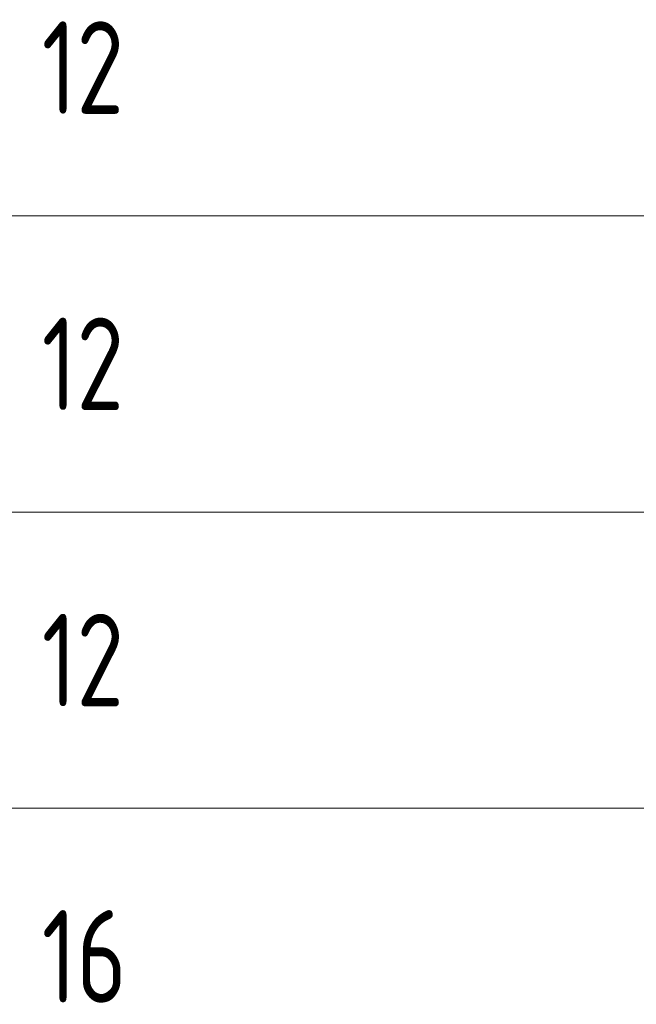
# Model space of a CAD drawing. Header units: metres. Extents: x -38 to 107, y -15 to 21.
# Tile 136 of 167: x 75.93 to 77.6, y 3.94 to 6.6. Entities that reach past the tile are written whole.
import ezdxf

# ---------------------------------------------------------------- set-up
doc = ezdxf.new("R2010")
doc.units = ezdxf.units.M
doc.layers.add('XR$4$Текст_ примечание', color=7, linetype='Continuous', lineweight=13)
doc.styles.add('ISOCPEUR', font='txt')

msp = doc.modelspace()

# ---------------------------------------------------------------- linework, layer by layer
at = {"layer": 'XR$4$Текст_ примечание', "color": 7, "linetype": 'Continuous', "lineweight": 13, "transparency": 33554687}
for p, q in [((86.4198, 6.0717), (67.9198, 6.0717)), ((86.4198, 5.2717), (67.9198, 5.2717)), ((86.4198, 4.4717), (67.9198, 4.4717))]:
    msp.add_line(p, q, dxfattribs=at)

# ---------------------------------------------------------------- texts
at = {"layer": 'XR$4$Текст_ примечание', "color": 7, "linetype": 'Continuous', "lineweight": 35, "transparency": 33554687, "char_height": 0.25, "width": 0.393567, "attachment_point": 7, "style": 'ISOCPEUR'}
for s, insert in [('\\W0.75;12', (75.9925, 6.3467)), ('\\W0.75;12', (75.9925, 5.5467)), ('\\W0.75;12', (75.9925, 4.7467)), ('\\W0.75;16', (75.9925, 3.9467))]:
    msp.add_mtext(s, dxfattribs=dict(at, insert=insert))

doc.saveas('drawing.dxf')
